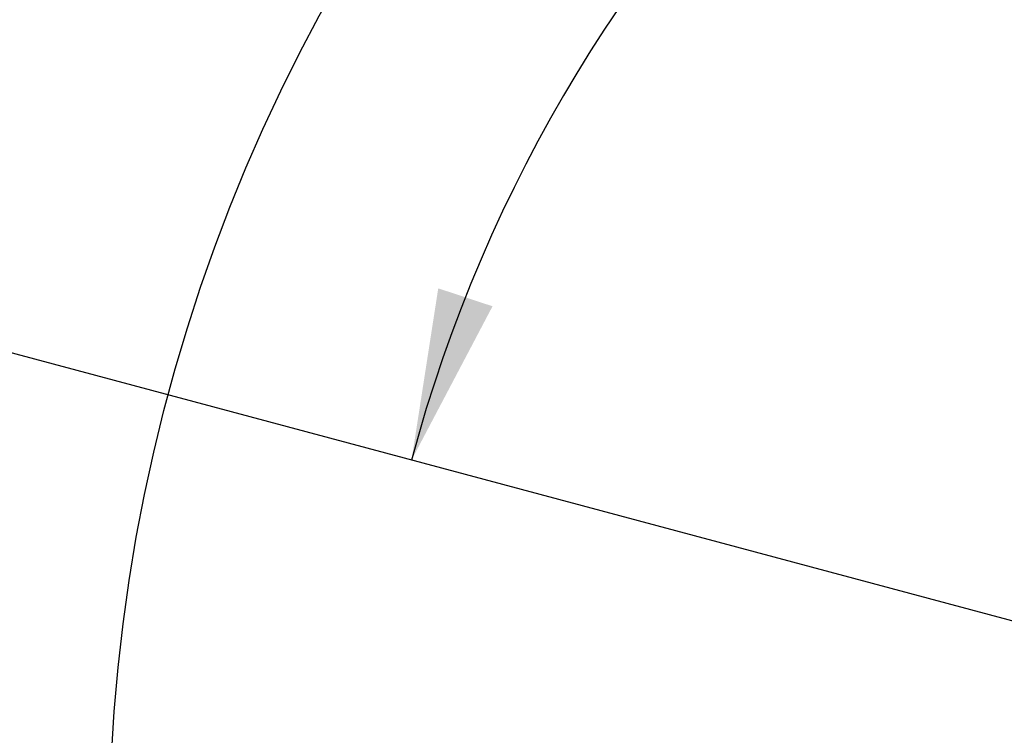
# Model space of a CAD drawing. Header units: millimetres. Extents: x 0 to 17835, y 0 to 12615.
# Tile 20 of 85: x 8745 to 9262, y 3180 to 3555. Entities that reach past the tile are written whole.
import ezdxf

# ---------------------------------------------------------------- set-up
doc = ezdxf.new("R2010")
doc.units = ezdxf.units.MM
doc.header["$LTSCALE"] = 980.925
doc.layers.get('0').update_dxf_attribs({"linetype": 'CONTINUOUS'})
doc.layers.add('运动范围-老_DXF_CONTINUOUS_LINE', color=7, linetype='CONTINUOUS')
doc.layers.add('运动范围-老_DXF_DIMENSION', color=7, linetype='CONTINUOUS')
doc.styles.get("Standard").update_dxf_attribs({"font": 'txt', "width": 0.7})
doc.dimstyles.new('DIMSTYLE_1', dxfattribs={"dimtxt": 135, "dimasz": 90, "dimexe": 1, "dimexo": 0, "dimgap": 4.5, "dimtad": 0, "dimtih": 1, "dimtoh": 1, "dimdec": 1, "dimdsep": 46, "dimtxsty": 'Standard', "dimblk": '_FILLED', "dimblk1": '_FILLED', "dimblk2": '_FILLED', "dimcen": 0.09, "dimclrt": 5, "dimazin": 2, "dimtp": 0.5, "dimtm": 0.5, "dimtfac": 1, "dimtdec": 1, "dimtofl": 0, "dimtmove": 0, "dimatfit": 3, "dimldrblk": '_FILLED', "dimfxl": 0, "dimtolj": 1, "dimarcsym": 0})

# ---------------------------------------------------------------- blocks, each defined once
blk = doc.blocks.new('*D1')
at = {"layer": '运动范围-老_DXF_DIMENSION', "color": 2, "linetype": 'Continuous', "transparency": 16777216}
for start, end in [(100.63351, 165), (0, 63.53964)]:
    blk.add_arc((9706.37, 3121.8), 781.9, start, end, dxfattribs=at)
for points in [[(8965.13, 3414.33), (8951.12, 3324.17), (8993.62, 3404.91)], [(10468.12, 3210.79), (10488.27, 3121.8), (10498.07, 3212.52)]]:
    blk.add_solid(points, dxfattribs=at)
blk = doc.blocks.new('_FILLED')
at = {"color": 0, "linetype": 'ByBlock'}
blk.add_solid([(0, 0), (-1, 0.1667), (-1, -0.1667)], dxfattribs=at)

msp = doc.modelspace()

# ---------------------------------------------------------------- linework, layer by layer
at = {"layer": '运动范围-老_DXF_CONTINUOUS_LINE', "color": 2, "linetype": 'Continuous'}
msp.add_line((9706.372, 3121.804), (7114.793, 3816.215), dxfattribs=at)
msp.add_circle((9706.388, 3121.804), 914, dxfattribs=at)

# ---------------------------------------------------------------- dimensions: what is measured, and where the dimension line sits
at = {"layer": '运动范围-老_DXF_DIMENSION', "color": 2, "linetype": 'Continuous'}
dim = msp.add_angular_dim_2l(base=(9808.43, 3897.01), line1=((10480.449, 3121.804), (10488.268, 3121.804)), line2=((8958.672, 3322.149), (8951.119, 3324.173)), dimstyle='DIMSTYLE_1', dxfattribs=at)
dim.commit()
dim.dimension.update_dxf_attribs({"geometry": '*D1', "text_midpoint": (9629.592, 3829.51), "dimtype": 162})

doc.saveas('drawing.dxf')
